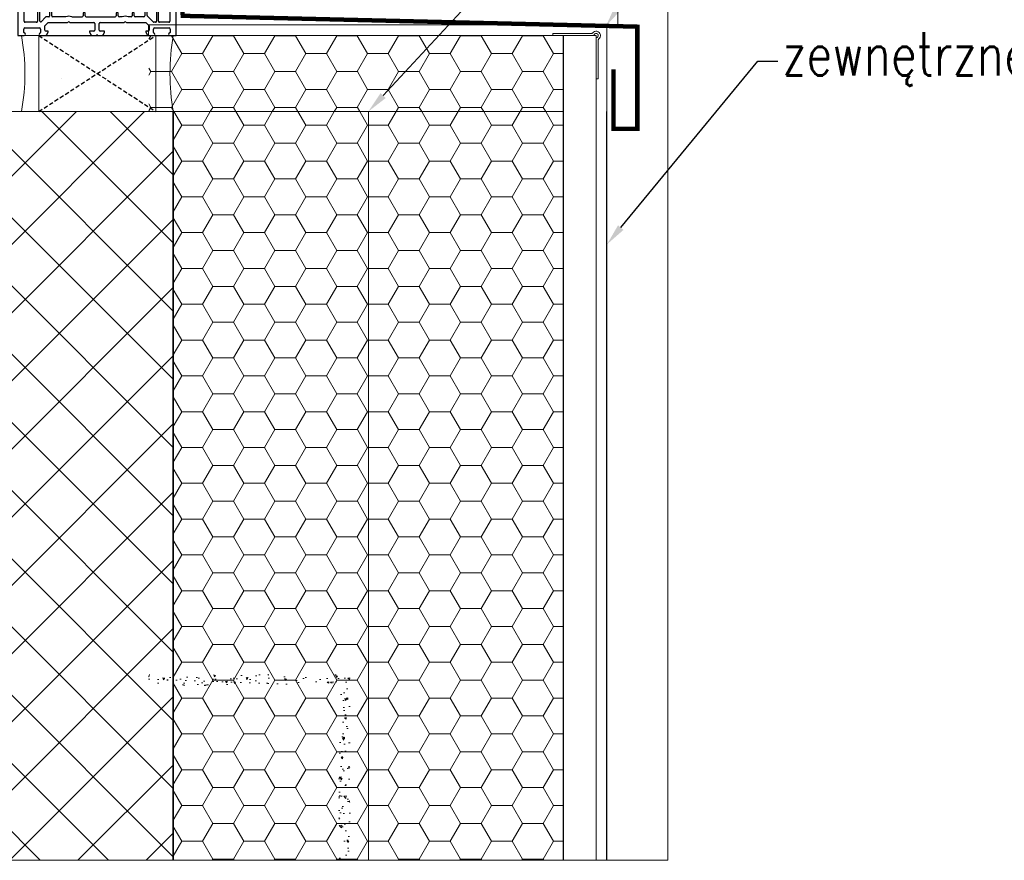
# Model space of a CAD drawing. Header units: millimetres. Extents: x -1427 to 15787, y -1578 to 5789.
# Tile 36 of 146: x 1287 to 1333, y -665 to -626. Entities that reach past the tile are written whole.
import ezdxf
from ezdxf import colors
from ezdxf.entities.mleader import LeaderData, LeaderLine
from ezdxf.math import Vec2, Vec3

# ---------------------------------------------------------------- set-up
doc = ezdxf.new("R2010")
doc.units = ezdxf.units.MM
for name, pattern in [('AUSGEZOGEN', [0]), ('DASHDOT', [25.4, 12.7, -6.35, 0, -6.35]), ('DASHED', [19.05, 12.7, -6.35]), ('HIDDEN', [9.525, 6.35, -3.175])]:
    doc.linetypes.add(name, pattern=pattern)
for name, color, linetype, lineweight in [('0-izo-TERM-tward', 94, 'ZIGZAG', 9), ('0-S-linia-beton', 1, 'Continuous', 35), ('2_hatch_zelbet_obrys', 242, 'DASHED', 9), ('A_wymiary', 7, 'Continuous', 5), ('AT_1_2_WYMIARY_I_OPISY', 1, 'Continuous', 5), ('blacha', 2, 'Continuous', 18), ('Oś', 1, 'DASHDOT', 9), ('PL_CONT', 210, 'Continuous', 0), ('Tynk', 8, 'Continuous', 18), ('Ściana', 37, 'Continuous', 18)]:
    doc.layers.add(name, color=color, linetype=linetype, lineweight=lineweight)
for name, color, linetype in [('0-S-linia-wykonczenie', 31, 'Continuous'), ('10TNR-01', 7, 'AUSGEZOGEN'), ('ościeżnica', 30, 'Continuous'), ('WO_HIDD', 32, 'HIDDEN')]:
    doc.layers.add(name, color=color, linetype=linetype)
doc.styles.add('SIMPLEX', font='simplex.shx', dxfattribs={"width": 0.77})
doc.linetypes.add('ZIGZAG', pattern='A,0.00254,-5.08,[131,ltypeshp.shx,S=5.08,R=0,X=-5.08,Y=0],-10.16,[131,ltypeshp.shx,S=5.08,R=180,X=5.08,Y=0],-5.08', length=20.32254)
pattern_1 = [(180, (-4959.1632, 31842.9903), (-1.42875, -0.824889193), [0.9525, -1.905]), (300, (-4959.1632, 31842.9903), (1.428749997, -0.824889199), [0.9525, -1.905]), (240, (-4959.1632, 31842.9903), (-3e-09, -1.649778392), [-1.905, 0.9525])]

# ---------------------------------------------------------------- blocks, each defined once
blk = doc.blocks.new('HP122')
for p, q in [((61.39, 73), (0, 73)), ((0, 73), (0, 70.1)), ((1.39, 70.2), (3, 70.2)), ((3.5, 69.7), (3.5, 63)), ((6.1, 64.5), (6.1, 69.6)), ((6.6, 70.1), (21.3, 70.1)), ((21.8, 69.6), (21.8, 64.5)), ((23, 64.42), (23, 69.6)), ((23.5, 70.1), (40, 70.1)), ((40.5, 69.6), (40.5, 64.11)), ((41.4, 65.01), (41.4, 69.6)), ((41.9, 70.1), (60.18, 70.1)), ((60.63, 69.81), (61.81, 67.27)), ((67.97, 60.93), (62.74, 72.13)), ((21.3, 64), (6.6, 64)), ((38.31, 61.41), (23.42, 63.93)), ((52.11, 62.92), (45.4, 64.72)), ((58.39, 64.82), (57.55, 63.17)), ((59, 62.73), (59.72, 64.14)), ((64.18, 64.14), (64.89, 62.73)), ((0, 62.6), (0, 60.44)), ((0.5, 59.58), (1.5, 59)), ((3, 62.5), (1.39, 62.5)), ((2, 59), (2, 60)), ((2.5, 60.5), (4.5, 60.5)), ((4.5, 60.5), (6, 59)), ((8.45, 60.22), (6.39, 62.29)), ((6.6, 62.8), (21.6, 62.8)), ((8.6, 58.75), (8.6, 59.87)), ((22.1, 62.3), (22.1, 58.75)), ((23, 58.75), (23, 62.19)), ((23.58, 62.68), (37.99, 60.24)), ((44.78, 62.4), (51.8, 60.52)), ((51.92, 60.5), (59.4, 60.5)), ((57.1, 62.9), (52.24, 62.9)), ((59.4, 60.5), (60.2, 61.3)), ((60.2, 62), (59.45, 62)), ((60.2, 61.3), (60.2, 62)), ((64.45, 62), (63.7, 62)), ((63.7, 62), (63.7, 61.3)), ((63.7, 61.3), (64.5, 60.5)), ((64.5, 60.5), (67.7, 60.5)), ((1.5, 59), (2, 59)), ((6, 59), (6, 50.29)), ((8.6, 50.83), (8.6, 56.9)), ((21.8, 58.45), (8.9, 58.45)), ((9.1, 57.4), (27.9, 57.4)), ((38.15, 58.45), (23.3, 58.45)), ((28.4, 56.9), (28.4, 56.05)), ((29.3, 56.05), (29.3, 56.9)), ((29.8, 57.4), (38.48, 57.4)), ((40.4, 54.6), (40.4, 52.8)), ((43, 11.94), (43, 54.6)), ((6.07, 50.04), (6.23, 49.75)), ((39.9, 52.3), (38.75, 52.3)), ((38.75, 51.4), (39.9, 51.4)), ((40.4, 50.9), (40.4, 36.8)), ((6, 48.71), (6, 38)), ((6.23, 49.25), (6.07, 48.96)), ((8.6, 48.17), (8.6, 43.4)), ((8.6, 41.5), (8.6, 28.1)), ((10.25, 42.9), (9.1, 42.9)), ((9.1, 42), (10.25, 42)), ((0, 38.56), (0, 37.29)), ((0.07, 37.04), (0.23, 36.75)), ((1.5, 40), (0.5, 39.42)), ((2, 40), (1.5, 40)), ((2, 38), (2, 40)), ((5.5, 37.5), (2.5, 37.5)), ((0, 35.71), (0, 34.44)), ((0.23, 36.25), (0.07, 35.96)), ((0.5, 33.58), (1.5, 33)), ((1.5, 33), (2, 33)), ((2, 33), (2, 35)), ((2.5, 35.5), (5.5, 35.5)), ((6, 35), (6, 24.29)), ((39.9, 36.3), (38.75, 36.3)), ((38.75, 35.4), (39.9, 35.4)), ((40.4, 34.9), (40.4, 20.8)), ((10.25, 27.6), (9.1, 27.6)), ((6, 22.71), (6, 14)), ((6.07, 24.04), (6.23, 23.75)), ((6.23, 23.25), (6.07, 22.96)), ((8.6, 24.83), (8.6, 26.2)), ((9.1, 26.7), (10.25, 26.7)), ((8.6, 20.8), (8.6, 22.17)), ((8.6, 14.9), (8.6, 18.9)), ((10.25, 20.3), (9.1, 20.3)), ((9.1, 19.4), (10.25, 19.4)), ((39.9, 20.3), (38.75, 20.3)), ((38.75, 19.4), (39.9, 19.4)), ((40.4, 18.9), (40.4, 14.9)), ((1.5, 14), (0.5, 13.42)), ((2, 14), (1.5, 14)), ((2, 13), (2, 14)), ((6, 14), (4.5, 12.5)), ((39.9, 14.4), (9.1, 14.4)), ((0, 12.56), (0, 10.4)), ((1.39, 10.5), (3, 10.5)), ((4.5, 12.5), (2.5, 12.5)), ((3.5, 10), (3.5, 3.3)), ((6.1, 9.6), (6.1, 10.3)), ((6.19, 10.51), (8.88, 13.2)), ((18.6, 9.1), (6.6, 9.1)), ((9.23, 13.35), (18.6, 13.35)), ((19.1, 12.85), (19.1, 9.6)), ((20, 9.6), (20, 12.85)), ((20.5, 13.35), (39.9, 13.35)), ((36.03, 9.1), (20.5, 9.1)), ((40.2, 9.54), (45.26, 8.51)), ((40.4, 12.85), (40.4, 12.66)), ((45.62, 11.99), (43.63, 11.46)), ((45.86, 8.97), (46, 11.68)), ((6.1, 3.4), (6.1, 7.7)), ((6.6, 8.2), (18.6, 8.2)), ((19.1, 7.7), (19.1, 3.4)), ((20, 3.4), (20, 7.7)), ((20.5, 8.2), (35.81, 8.2)), ((35.77, 4.9), (35.25, 4.9)), ((38.77, 6.75), (38.93, 7.04)), ((38.93, 5.96), (38.77, 6.25)), ((39, 7.29), (39, 8.56)), ((39, 3.5), (39, 5.71)), ((0, 2.9), (0, 0)), ((0, 0), (45.5, 0)), ((3, 2.8), (1.39, 2.8)), ((18.6, 2.9), (6.6, 2.9)), ((35.9, 2.9), (20.5, 2.9)), ((35.25, 4), (35.9, 4)), ((36.4, 3.5), (36.4, 3.4)), ((36.4, 3.4), (36.4, 3.4)), ((43, 2.5), (40, 2.5)), ((45.28, 4.49), (43.5, 4.18)), ((43.5, 4.18), (43.5, 3)), ((46, 1.5), (45.87, 4.03)), ((46, 0.5), (46, 1.5))]:
    blk.add_line(p, q)
for centre, radius, start, end in [((61.39, 71.5), 1.5, 25, 90), ((0.6, 70.1), 0.6, 180, 352.8198), ((1.39, 70), 0.2, 90, 172.8198), ((3, 69.7), 0.5, 0, 90), ((6.6, 69.6), 0.5, 90, 180), ((21.3, 69.6), 0.5, 0, 90), ((23.5, 69.6), 0.5, 90, 180), ((40, 69.6), 0.5, 0, 90), ((41.9, 69.6), 0.5, 90, 180), ((60.18, 69.6), 0.5, 25, 90), ((6.6, 64.5), 0.5, 180, 270), ((21.3, 64.5), 0.5, 270, 0), ((23.5, 64.42), 0.5, 180, 260.3814), ((44, 59.5), 5.6, 130.9756, 156.8456), ((40, 64.11), 0.5, 310.9756, 0), ((41.9, 65.01), 0.5, 180, 290.8506), ((44, 59.5), 5.4, 75, 110.8506), ((61.95, 63), 4, 94.3446, 152.9883), ((61.95, 63), 2.5, 91.6783, 152.9883), ((61.63, 67.19), 0.2, 274.3446, 25), ((61.95, 63), 2.5, 27.0117, 91.6783), ((0.6, 62.6), 0.6, 7.1802, 180), ((1, 60.44), 1, 180, 240), ((1.39, 62.7), 0.2, 187.1802, 270), ((2.5, 60), 0.5, 90, 180), ((3, 63), 0.5, 270, 0), ((6.6, 62.5), 0.3, 90, 225), ((8.1, 59.87), 0.5, 360, 45), ((21.6, 62.3), 0.5, 0, 90), ((23.5, 62.19), 0.5, 80.3814, 180), ((37.91, 59.75), 0.5, 357.6547, 80.3814), ((38.39, 61.9), 0.5, 260.3814, 336.8456), ((44, 59.5), 5.6, 177.6547, 187.3031), ((44, 59.5), 3, 75, 224.4153), ((51.92, 61), 0.5, 255, 270), ((52.24, 63.4), 0.5, 255, 270), ((57.1, 63.4), 0.5, 270, 332.9883), ((59.45, 62.5), 0.5, 152.9883, 270), ((64.45, 62.5), 0.5, 270, 27.0117), ((67.7, 60.8), 0.3, 270, 25), ((8.9, 58.75), 0.3, 180, 270), ((9.1, 56.9), 0.5, 90, 180), ((21.8, 58.75), 0.3, 270, 0), ((23.3, 58.75), 0.3, 180, 270), ((27.9, 56.9), 0.5, 360, 90), ((28.85, 56.05), 0.45, 180, 360), ((29.8, 56.9), 0.5, 90, 180), ((38.15, 58.75), 0.3, 270, 7.3031), ((38.48, 56.9), 0.5, 25.2285, 90), ((44, 59.5), 5.6, 205.2285, 224.4153), ((39, 54.6), 1.4, 360, 44.4153), ((39, 54.6), 4, 360, 44.4153), ((6.5, 50.29), 0.5, 180, 210), ((5.8, 49.5), 3.1, 334.5854, 25.4146), ((38.75, 51.85), 0.45, 90, 270), ((39.9, 52.8), 0.5, 270, 360), ((39.9, 50.9), 0.5, 360, 90), ((6.5, 48.71), 0.5, 150, 180), ((5.8, 49.5), 0.5, 330, 30), ((9.1, 43.4), 0.5, 180, 270), ((9.1, 41.5), 0.5, 90, 180), ((10.25, 42.45), 0.45, 270, 90), ((1, 38.56), 1, 120, 180), ((0.5, 37.29), 0.5, 180, 210), ((-0.2, 36.5), 0.5, 330, 30), ((2.5, 38), 0.5, 180, 270), ((5.5, 38), 0.5, 270, 0), ((39.9, 36.8), 0.5, 270, 0), ((0.5, 35.71), 0.5, 150, 180), ((1, 34.44), 1, 180, 240), ((2.5, 35), 0.5, 90, 180), ((5.5, 35), 0.5, 0, 90), ((38.75, 35.85), 0.45, 90, 270), ((39.9, 34.9), 0.5, 0, 90), ((9.1, 28.1), 0.5, 180, 270), ((10.25, 27.15), 0.45, 270, 90), ((6.5, 24.29), 0.5, 180, 210), ((6.5, 22.71), 0.5, 150, 180), ((5.8, 23.5), 0.5, 330, 30), ((9.1, 26.2), 0.5, 90, 180), ((5.8, 23.5), 3.1, 334.5854, 25.4146), ((9.1, 20.8), 0.5, 180, 270), ((9.1, 18.9), 0.5, 90, 180), ((10.25, 19.85), 0.45, 270, 90), ((38.75, 19.85), 0.45, 90, 270), ((39.9, 20.8), 0.5, 270, 360), ((39.9, 18.9), 0.5, 360, 90), ((9.1, 14.9), 0.5, 180, 270), ((39.9, 14.9), 0.5, 270, 360), ((1, 12.56), 1, 120, 180), ((0.6, 10.4), 0.6, 180, 352.8198), ((1.39, 10.3), 0.2, 90, 172.8198), ((2.5, 13), 0.5, 180, 270), ((3, 10), 0.5, 0, 90), ((6.4, 10.3), 0.3, 135, 180), ((6.6, 9.6), 0.5, 180, 270), ((9.23, 12.85), 0.5, 90, 135), ((18.6, 12.85), 0.5, 360, 90), ((18.6, 9.6), 0.5, 270, 360), ((20.5, 12.85), 0.5, 90, 180), ((20.5, 9.6), 0.5, 180, 270), ((36.03, 9.6), 0.5, 270, 345.2974), ((40, 8.56), 3.6, 91.3976, 165.2974), ((40, 8.56), 1, 78.5, 180), ((39.9, 12.85), 0.5, 0, 90), ((39.9, 12.66), 0.5, 271.3976, 360), ((43.5, 11.94), 0.5, 180, 285), ((45.7, 11.7), 0.3, 357, 105), ((6.6, 7.7), 0.5, 90, 180), ((18.6, 7.7), 0.5, 0, 90), ((20.5, 7.7), 0.5, 90, 180), ((35.25, 4.45), 0.45, 90, 270), ((35.77, 5.4), 0.5, 270, 17.7916), ((35.81, 7.7), 0.5, 340.5288, 90), ((39.2, 6.5), 3.1, 160.5288, 197.7916), ((39.2, 6.5), 0.5, 150, 210), ((38.5, 7.29), 0.5, 330, 0), ((38.5, 5.71), 0.5, 0, 30), ((45.36, 9), 0.5, 258.5, 357), ((0.6, 2.9), 0.6, 7.1802, 180), ((1.39, 3), 0.2, 187.1802, 270), ((3, 3.3), 0.5, 270, 0), ((6.6, 3.4), 0.5, 180, 270), ((18.6, 3.4), 0.5, 270, 0), ((20.5, 3.4), 0.5, 180, 270), ((35.9, 3.5), 0.5, 0, 90), ((35.9, 3.4), 0.5, 270, 0), ((40, 3.5), 1, 180, 270), ((43, 3), 0.5, 270, 360), ((45.37, 4), 0.5, 3, 100), ((45.5, 0.5), 0.5, 270, 0)]:
    blk.add_arc(centre, radius, start, end)
blk = doc.blocks.new('A$C9be35ea3')
at = {"layer": 'ościeżnica', "linetype": 'Continuous'}
blk.add_line((200.174, 122.748), (254.117, 122.748), dxfattribs=at)
at = {"layer": 'PL_CONT'}
for p, q in [((192.174, 122.748), (200.174, 122.748)), ((200.174, 122.748), (200.174, 87.748)), ((210.591, 102.748), (210.591, 102.748))]:
    blk.add_line(p, q, dxfattribs=at)
blk.add_lwpolyline([(262.117, 122.713), (254.117, 122.748), (254.117, 122.748), (254.117, 87.748), (254.117, 87.748), (262.117, 87.748, -0.083647)], format="xyb", close=True, dxfattribs=at)
blk.add_arc((96.884, 105.248), 96.884, 349.59363, 10.40637, dxfattribs=at)
at = {"layer": 'WO_HIDD', "ltscale": 0.3}
for points in [[(200.174, 122.748), (254.117, 87.748)], [(200.174, 87.748), (254.117, 122.748)]]:
    blk.add_lwpolyline(points, dxfattribs=at)
at = {"layer": '10TNR-01', "color": 0, "rotation": 90}
blk.add_blockref('HP122', (263.509, 122.748), dxfattribs=at)
blk = doc.blocks.new('*U139')
at = {"layer": 'Tynk'}
h = blk.add_hatch(dxfattribs=at)
h.set_pattern_fill('AR-CONC', color=256, scale=0.05)
h.set_pattern_definition([(50, (-299.4544, 118.5554), (9.1092334, -0.796954), [0.9525, -10.4775]), (355, (-299.454, 118.555), (-1.762171, 9.552842), [0.762, -8.382029]), (100.45144, (-298.695, 118.489), (7.347062, 8.755888), [0.8095, -8.904512]), (46.1842, (-299.454, 121.095), (13.553952, -2.102116), [1.42875, -15.71625]), (96.63556, (-298.325, 120.92), (11.870207, 12.371306), [1.21425, -13.35678]), (351.18415, (-299.454, 121.095), (11.870207, 12.371306), [1.142998, -12.572987]), (21, (-298.1844, 120.4604), (7.5807196, -5.11326), [0.9525, -10.4775]), (326, (-298.184, 120.46), (3.090101, 9.209398), [0.762, -8.382]), (71.45144, (-297.553, 120.034), (10.670821, 4.096138), [0.8095, -8.904497]), (37.5, (-299.4544, 118.5554), (0.1544302, 4.227752), [0, -8.2804, 0, -8.509, 0, -8.41375]), (7.5, (-299.4544, 118.5554), (3.340983, 5.0090287), [0, -4.8514, 0, -8.0899, 0, -3.20675]), (327.5, (-302.2865, 118.5554), (6.7795298, -0.2864372), [0, -3.175, 0, -9.906, 0, -13.1445]), (317.5, (-303.5565, 118.5554), (7.406459, 1.2713246), [0, -4.1275, 0, -6.5786, 0, -9.3345])])
h.paths.add_polyline_path([(3737.65, -5352.78), (3737.65, -5259.95), (3732.65, -5259.95), (3732.65, -5327.78), (3733.65, -5327.78), (3733.65, -5345.88, 0.247394), (3733.78, -5346.13, -1.204134), (3731, -5348.91, 0.247394), (3730.76, -5348.78), (3712.65, -5348.78), (3712.65, -5347.78), (3652.06, -5347.78), (3652.06, -5352.78)])
at = {"layer": 'blacha'}
blk.add_lwpolyline([(4030.46, -5467.46, 0.247394), (4030.21, -5467.33), (4012.11, -5467.33), (4012.11, -5466.33), (4030.84, -5466.33, -0.34754), (4031.14, -5466.56, 1.791404), (4032.34, -5465.36, -0.34754), (4032.11, -5465.07), (4032.11, -5446.33), (4033.11, -5446.33), (4033.11, -5464.43, 0.247394), (4033.24, -5464.68, -1.204134)], format="xyb", close=True, dxfattribs=at)
at = {"layer": 'Tynk', "ltscale": 0.8}
for points in [[(4032.11, -5466.33), (4032.11, -5259.95), (4037.11, -5259.95), (4037.11, -5471.33)], [(4032.11, -5466.33), (3652.06, -5466.33)], [(3652.06, -5471.33), (3652.06, -5466.33)], [(4037.11, -5471.33), (3652.06, -5471.33)]]:
    blk.add_lwpolyline(points, dxfattribs=at)

msp = doc.modelspace()

# ---------------------------------------------------------------- hatches: boundary and pattern name
at = {"layer": 'Ściana'}
h = msp.add_hatch(dxfattribs=at)
h.set_pattern_fill('HONEY', color=256, scale=0.3, angle=270, style=0)
h.set_pattern_definition(pattern_1)
h.paths.add_polyline_path([(1312.558, -627.11339), (1312.558, -630.6134), (1293.43168, -630.6134), (1293.43168, -627.11339)])
h = msp.add_hatch(dxfattribs=at)
h.set_pattern_fill('ANSI37', color=256, scale=0.7, angle=270, style=0)
h.set_pattern_definition([(225, (-4959.1632, 31842.9903), (1.57154482, -1.57154482), []), (315, (-4959.1632, 31842.9903), (1.57154482, 1.57154482), [])])
h.paths.add_polyline_path([(1269.558, -665.11833), (1294.558, -665.11833), (1294.558, -630.6134), (1269.558, -630.6134)])
h = msp.add_hatch(dxfattribs=at)
h.set_pattern_fill('HONEY', color=256, scale=0.3, angle=270, style=0)
h.set_pattern_definition(pattern_1)
h.paths.add_polyline_path([(1294.558, -665.11833), (1294.558, -630.6134), (1303.558, -630.6134), (1303.558, -665.11833)])
h = msp.add_hatch(dxfattribs=at)
h.set_pattern_fill('HONEY', color=256, scale=0.3, angle=270, style=0)
h.set_pattern_definition(pattern_1)
h.paths.add_polyline_path([(1303.558, -665.11833), (1303.558, -630.6134), (1312.558, -630.6134), (1312.558, -665.11833)])

# ---------------------------------------------------------------- linework, layer by layer
at = {"layer": '0-izo-TERM-tward', "linetype": 'ByBlock', "ltscale": 8}
for points in [[(1294.558, -630.6134), (1312.558, -630.6134)], [(1303.558, -665.11833), (1303.558, -630.6134)]]:
    msp.add_lwpolyline(points, dxfattribs=at)
at = {"layer": '0-S-linia-beton'}
msp.add_lwpolyline([(1294.558, -630.6134), (1294.558, -665.11833)], dxfattribs=at)
at = {"layer": '0-S-linia-wykonczenie'}
for points in [[(1312.558, -665.11833), (1312.558, -627.11339)], [(1314.558, -665.11833), (1314.558, -630.6134)]]:
    msp.add_lwpolyline(points, dxfattribs=at)
at = {"layer": '2_hatch_zelbet_obrys'}
msp.add_lwpolyline([(1294.558, -665.11833), (1294.558, -630.6134), (1269.558, -630.6134), (1269.55775, -665.11833)], dxfattribs=at)
at = {"layer": 'A_wymiary'}
msp.add_lwpolyline([(1315.058, -580.29334), (1315.058, -626.68193)], dxfattribs=at)
at = {"layer": 'A_wymiary', "const_width": 0.2}
msp.add_lwpolyline([(1294.96711, -624.41728), (1294.99718, -626.2034), (1315.958, -626.7034), (1315.958, -631.4134), (1314.858, -631.4134), (1314.858, -628.67664)], dxfattribs=at)
at = {"layer": 'Oś', "ltscale": 10}
msp.add_lwpolyline([(1258.49574, -665.11833), (1317.35889, -665.11833), (1317.35889, -541.7884), (1258.49574, -541.7884)], close=True, dxfattribs=at)

# ---------------------------------------------------------------- block references
at = {"xscale": 0.1, "yscale": 0.1, "zscale": 0.1, "rotation": 90}
msp.add_blockref('*U139', (767.42495, -1030.32428), dxfattribs=at)
at = {"layer": 'A_wymiary', "xscale": 0.1, "yscale": 0.1, "zscale": 0.1}
msp.add_blockref('A$C9be35ea3', (1268.34627, -639.38823), dxfattribs=at)

# ---------------------------------------------------------------- leaders
at = {"layer": 'AT_1_2_WYMIARY_I_OPISY'}
ml = msp.add_multileader_mtext('Standard', dxfattribs=at)
ml.set_content('{\\C7;izolacja termiczna wg proj. arch.}', color=256, style='SIMPLEX')
ml.set_leader_properties()
ml.build(insert=Vec2(0, 0))
ml.multileader.update_dxf_attribs({"text_right_attachment_type": 6, "dogleg_length": 0.36, "arrow_head_size": 1})
ctx = ml.context
ctx.base_point, ctx.char_height, ctx.arrow_head_size, ctx.landing_gap_size, ctx.plane_origin = Vec3(1322.43444, -611.22759), 2, 1, 0.2, Vec3(1301.43127, -611.22759)
ctx.right_attachment = 6
notes = []
notes.append((ctx, [(0, (1, 1, 0), (1321.51483, -611.22759), (1, 0), 0.9196, [(0, [(1303.558, -630.6134)], 0, [])])]))
ctx.mtext.insert, ctx.mtext.rotation, ctx.mtext.flow_direction = Vec3(1322.63444, -609.89426), 6.28318531, 5
ml = msp.add_multileader_mtext('Standard', dxfattribs=at)
ml.set_content('{\\C7;parapet - blacha powlekana}', color=256, style='SIMPLEX')
ml.set_leader_properties()
ml.build(insert=Vec2(0, 0))
ml.multileader.update_dxf_attribs({"text_right_attachment_type": 6, "dogleg_length": 0.36, "arrow_head_size": 1})
ctx = ml.context
ctx.base_point, ctx.char_height, ctx.arrow_head_size, ctx.landing_gap_size, ctx.plane_origin = Vec3(1322.43444, -616.29441), 2, 1, 0.2, Vec3(1301.43127, -616.29441)
ctx.right_attachment = 6
notes.append((ctx, [(0, (1, 1, 0), (1321.51483, -616.29441), (1, 0), 0.9196, [(0, [(1314.51187, -626.6689)], 0, [])])]))
ctx.mtext.insert, ctx.mtext.rotation, ctx.mtext.flow_direction = Vec3(1322.63444, -614.96108), 6.28318531, 5
ml = msp.add_multileader_mtext('Standard', dxfattribs=at)
ml.set_content('{\\C7;zewnętrzne wykończenie ściany - tynk}', color=256, style='SIMPLEX')
ml.set_leader_properties()
ml.build(insert=Vec2(0, 0))
ml.multileader.update_dxf_attribs({"text_right_attachment_type": 6, "dogleg_length": 0.36, "arrow_head_size": 1})
ctx = ml.context
ctx.base_point, ctx.char_height, ctx.arrow_head_size, ctx.landing_gap_size, ctx.plane_origin = Vec3(1322.43444, -628.29431), 2, 1, 0.2, Vec3(1301.43127, -628.29431)
ctx.right_attachment = 6
notes.append((ctx, [(0, (1, 1, 0), (1321.51483, -628.29431), (1, 0), 0.9196, [(0, [(1314.558, -636.73495)], 0, [])])]))
ctx.mtext.insert, ctx.mtext.rotation, ctx.mtext.flow_direction = Vec3(1322.63444, -626.96098), 6.28318531, 5
for ctx, leaders in notes:
    for number, flags, end, landing, length, lines in leaders:
        leader = LeaderData()
        leader.index, (leader.has_last_leader_line, leader.has_dogleg_vector, leader.attachment_direction) = number, flags
        leader.last_leader_point, leader.dogleg_vector, leader.dogleg_length = Vec3(end), Vec3(landing), length
        for number, points, colour, breaks in lines:
            line = LeaderLine()
            line.index, line.vertices, line.color, line.breaks = number, Vec3.list(points), colors.encode_raw_color(colour), breaks
            leader.lines.append(line)
        ctx.leaders.append(leader)

doc.saveas('drawing.dxf')
